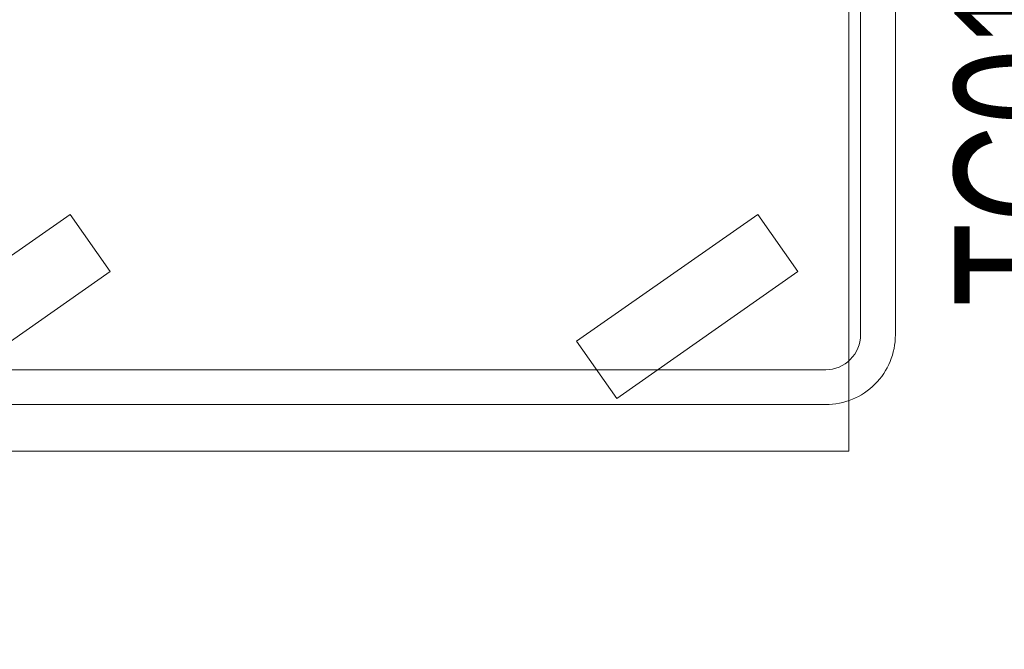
# Model space of a CAD drawing. Header units: millimetres. Extents: x 7483 to 13091, y 8111 to 13871.
# Tile 196 of 256: x 10236 to 10278, y 9254 to 9281. Entities that reach past the tile are written whole.
import ezdxf

# ---------------------------------------------------------------- set-up
doc = ezdxf.new("R2010")
doc.units = ezdxf.units.MM
doc.layers.add('a___wymiary', color=7, linetype='Continuous', lineweight=5, true_color=0x000000)
doc.layers.add('wymiary', color=7, linetype='Continuous', lineweight=5, true_color=0xb2b2b2)
doc.layers.add('CHLODNICTWO', color=94, linetype='Continuous', lineweight=15)
doc.layers.add('Indeksy_urządzeń_gastronomicznych', color=242, linetype='Continuous')
doc.layers.add('konstrukcja poglądowo', color=7, linetype='Continuous', lineweight=5, true_color=0xb2b2b2, plot=False)
doc.styles.add('Arial', font='arial.ttf')
doc.styles.add('JACEK_07', font='simplex.shx', dxfattribs={"width": 0.7})
doc.dimstyles.new('wymiary agp1', dxfattribs={"dimtxt": 16, "dimasz": 5, "dimexe": 30, "dimexo": 60, "dimgap": 1.8, "dimtad": 1, "dimdec": 3, "dimrnd": 0.5, "dimdsep": 46, "dimtxsty": 'Arial', "dimblk": 'znacznik', "dimcen": 1.5, "dimse1": 1, "dimse2": 1, "dimclrd": 256, "dimazin": 0, "dimtfac": 1, "dimtdec": 3, "dimtmove": 1, "dimatfit": 3, "dimldrblk": 'znacznik', "dimfxl": 0, "dimlwd": -1, "dimarcsym": 0})

# ---------------------------------------------------------------- blocks, each defined once
blk = doc.blocks.new('Taca 300x410 TC01')
for points in [[(3, 0), (27.5, 0, -0.414214), (30.5, -3), (30.5, -38.5, -0.414214), (27.5, -41.5), (3, -41.5, -0.414214), (0, -38.5), (0, -3, -0.414214)], [(3, -1.5), (27.5, -1.5, -0.414214), (29, -3), (29, -38.5, -0.414214), (27.5, -40), (3, -40, -0.414214), (1.5, -38.5), (1.5, -3, -0.414214)]]:
    blk.add_lwpolyline(points, format="xyb", close=True)
at = {"layer": 'Indeksy_urządzeń_gastronomicznych', "color": 242, "insert": (4.222, -44.035, 0), "char_height": 6, "width": 20.9806, "attachment_point": 1, "style": 'JACEK_07'}
blk.add_mtext('{\\fArial|b0|i0|c238|p34;TC01}', dxfattribs=at)
blk = doc.blocks.new('REGJ01-Regał jezdny na tace')
for p, q in [((0, -43.5), (0, 0)), ((0, -43.5), (0, 0)), ((4.722, -2.175), (10.183, -9.975)), ((7.721, -11.7), (2.259, -3.9)), ((10.183, -9.975), (7.721, -11.7)), ((2.259, -33.505), (4.722, -31.78)), ((4.722, -31.78), (10.183, -39.581)), ((7.721, -41.305), (2.259, -33.505)), ((10.183, -39.581), (7.721, -41.305)), ((36, -43.5), (0, -43.5)), ((36, -43.5), (0, -43.5))]:
    blk.add_line(p, q)
blk = doc.blocks.new('znacznik')
at = {"layer": 'a___wymiary'}
for p, q in [((0, 1.3936), (0, -1.3936)), ((1.3936, 0), (-1.3936, 0))]:
    blk.add_line(p, q, dxfattribs=at)
at = {"layer": 'a___wymiary', "const_width": 0.2}
blk.add_lwpolyline([(0.8759, 0.8759), (-0.8759, -0.8759)], dxfattribs=at)
blk = doc.blocks.new('*D1303')
at = {"layer": 'Defpoints', "color": 0, "transparency": 16777216}
for p in [(8555.286, 11469.362), (10277.023, 11469.362), (8692.028, 9219.562)]:
    blk.add_point(p, dxfattribs=at)
at = {"layer": 'wymiary', "color": 253, "true_color": 0x999999, "transparency": 16777216}
blk.add_line((8555.286, 9224.562), (8555.286, 11464.362), dxfattribs=at)
at = {"layer": 'wymiary', "color": 253, "true_color": 0x999999, "transparency": 16777216, "xscale": 5, "yscale": 5, "zscale": 5}
for p, rotation in [((8555.286, 11469.362), 90), ((8555.286, 9219.562), 270)]:
    blk.add_blockref('znacznik', p, dxfattribs=dict(at, rotation=rotation))
at = {"layer": 'wymiary', "color": 18, "true_color": 0x000000, "transparency": 16777216, "insert": (8545.317, 10344.462), "char_height": 16, "attachment_point": 5, "rotation": 90, "style": 'Arial'}
blk.add_mtext('2250', dxfattribs=at)
blk = doc.blocks.new('gfgfddg')
at = {"color": 6, "lineweight": 30}
blk.add_circle((-44.761, -536.4262), 15.8652, dxfattribs=at)

msp = doc.modelspace()

# ---------------------------------------------------------------- block references
at = {"layer": 'CHLODNICTWO', "rotation": 90}
for name, p in [('REGJ01-Regał jezdny na tace', (10228.3007, 9262.0582)), ('Taca 300x410 TC01', (10232.3007, 9264.0582))]:
    msp.add_blockref(name, p, dxfattribs=at)
at = {"layer": 'konstrukcja poglądowo', "xscale": 5, "yscale": 5, "zscale": 5}
for p in [(10433.9115, 11948.2664), (10433.9115, 11943.2664)]:
    msp.add_blockref('gfgfddg', p, dxfattribs=at)

# ---------------------------------------------------------------- dimensions: what is measured, and where the dimension line sits
at = {"layer": 'wymiary'}
dim = msp.add_linear_dim(base=(8555.2864, 11469.3622), p1=(8692.0284, 9219.5616), p2=(10277.0226, 11469.3622), angle=90, dimstyle='wymiary agp1', override={"dimblk": 'znacznik'}, dxfattribs=at)
dim.commit()
dim.dimension.update_dxf_attribs({"geometry": '*D1303', "text_midpoint": (8545.3172, 10344.4619)})

doc.saveas('drawing.dxf')
